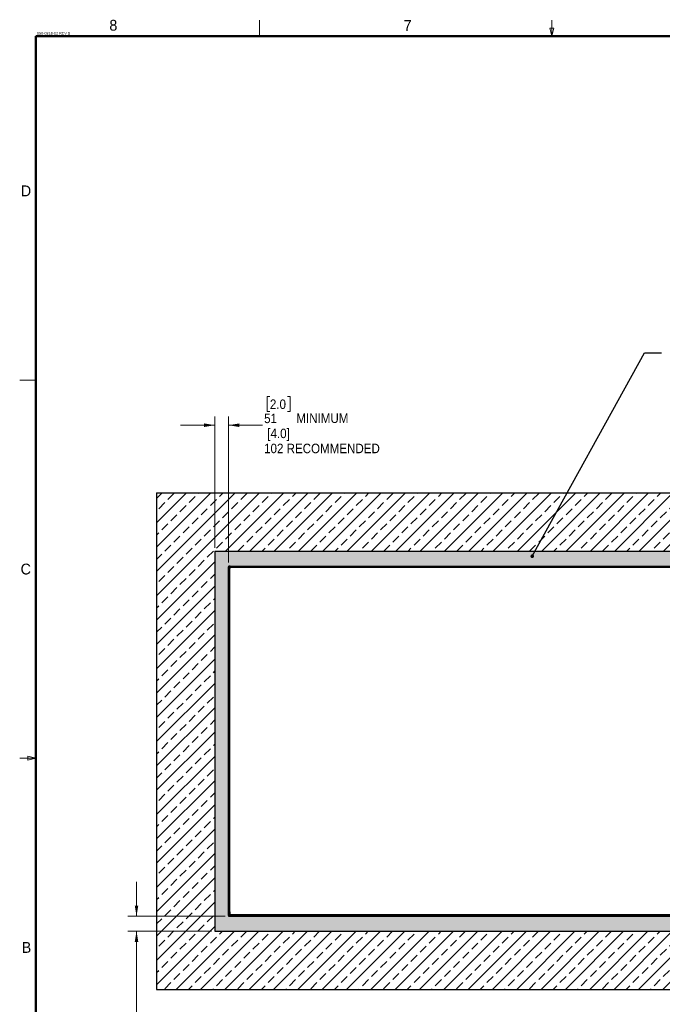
# Paper-space layout 'Sheet3' of a CAD drawing. Header units: millimetres. Extents: x 0 to 844, y -2 to 552.
# Tile 2 of 14: x 19 to 257, y 188 to 552. Entities that reach past the tile are written whole.
import ezdxf

# ---------------------------------------------------------------- set-up
doc = ezdxf.new("R2010")
doc.units = ezdxf.units.MM
doc.styles.add('SLDTEXTSTYLE0', font='GOTHIC.TTF', dxfattribs={"width": 0.913})
doc.styles.add('SLDTEXTSTYLE2', font='ARIAL.TTF', dxfattribs={"width": 0.948})
doc.styles.get("Standard").update_dxf_attribs({"font": 'GOTHIC.TTF'})
doc.dimstyles.new('SLDDIMSTYLE11', dxfattribs={"dimtxt": 3.5, "dimasz": 3.9624, "dimexe": 0, "dimexo": 0.0625, "dimgap": 0.875, "dimtad": 0, "dimtih": 1, "dimtoh": 1, "dimdec": 1, "dimlfac": 10, "dimrnd": 1e-09, "dimzin": 4, "dimdsep": 46, "dimtxsty": 'SLDTEXTSTYLE0', "dimsah": 1, "dimcen": 0.09, "dimadec": 0, "dimazin": 1, "dimtfac": 1, "dimtdec": 3, "dimtmove": 0, "dimatfit": 0, "dimfxl": 1, "dimfrac": 2, "dimtolj": 1, "dimtzin": 12, "dimarcsym": 0})
doc.dimstyles.new('SLDDIMSTYLE5', dxfattribs={"dimtxt": 0.18, "dimasz": 1.3208, "dimexe": 0, "dimexo": 0.0625, "dimgap": 0, "dimtad": 0, "dimtih": 1, "dimtoh": 1, "dimdec": 0, "dimrnd": 1e-09, "dimzin": 0, "dimdsep": 46, "dimtxsty": 'STANDARD', "dimblk1": 'DOT', "dimblk2": 'DOT', "dimsah": 1, "dimcen": 0.09, "dimadec": 0, "dimazin": 0, "dimtfac": 1.3208, "dimtdec": 0, "dimtofl": 0, "dimtmove": 0, "dimatfit": 3, "dimldrblk": 'DOT', "dimfxl": 1, "dimfrac": 2, "dimtolj": 1, "dimtzin": 0, "dimarcsym": 0})
doc.dimstyles.new('SLDDIMSTYLE9', dxfattribs={"dimtxt": 3.5, "dimasz": 3.9624, "dimexe": 0, "dimexo": 0.0625, "dimgap": 0.875, "dimtad": 0, "dimtih": 1, "dimtoh": 1, "dimdec": 0, "dimlfac": 10, "dimrnd": 1e-09, "dimzin": 12, "dimdsep": 46, "dimtxsty": 'SLDTEXTSTYLE0', "dimsah": 1, "dimcen": 0.09, "dimadec": 0, "dimazin": 3, "dimtfac": 1, "dimtdec": 3, "dimtmove": 0, "dimatfit": 0, "dimfxl": 1, "dimfrac": 2, "dimtolj": 1, "dimtzin": 12, "dimarcsym": 0})

# ---------------------------------------------------------------- blocks, each defined once
blk = doc.blocks.new('_D_48')
at = {"color": 7, "linetype": 'Continuous', "lineweight": 0}
for p, q in [((62.54, 220.97), (62.54, 233.67)), ((95.29, 220.97), (59.36, 220.97)), ((90.19, 215.47), (59.36, 215.47)), ((62.54, 168.95), (62.54, 215.47)), ((72.91, 179.54), (71.85, 179.54)), ((71.85, 179.54), (71.85, 173.99)), ((79.38, 179.54), (80.44, 179.54)), ((80.44, 179.54), (80.44, 173.99)), ((71.85, 173.99), (72.91, 173.99)), ((80.44, 173.99), (79.38, 173.99)), ((68.89, 168.95), (62.54, 168.95))]:
    blk.add_line(p, q, dxfattribs=at)
at = {"color": 7, "linetype": 'Continuous', "lineweight": 18}
for points in [[(62.54, 220.97), (63.2, 224.93), (61.88, 224.93)], [(62.54, 215.47), (61.88, 211.51), (63.2, 211.51)]]:
    blk.add_solid(points, dxfattribs=at)
at = {"color": 7, "linetype": 'Continuous', "lineweight": 18, "char_height": 3.5, "attachment_point": 1, "style": 'SLDTEXTSTYLE0'}
for s, insert in [('2.2', (72.91, 178.46)), ('55.0', (70.78, 173.22)), (' MINIMUM', (81.51, 173.28)), (' [4.0]', (70.78, 167.67)), ('102 RECOMMENDED', (70.78, 162.11))]:
    blk.add_mtext(s, dxfattribs=dict(at, insert=insert))
blk = doc.blocks.new('_D_49')
at = {"color": 7, "linetype": 'Continuous', "lineweight": 0}
for p, q in [((111.79, 413), (110.72, 413)), ((110.72, 413), (110.72, 407.44)), ((118.25, 413), (119.32, 413)), ((119.32, 413), (119.32, 407.44)), ((110.72, 407.44), (111.79, 407.44)), ((119.32, 407.44), (118.25, 407.44)), ((91.46, 357.15), (91.46, 405.58)), ((96.56, 351.65), (96.56, 405.58)), ((91.46, 402.4), (78.76, 402.4)), ((96.56, 402.4), (109.02, 402.4))]:
    blk.add_line(p, q, dxfattribs=at)
at = {"color": 7, "linetype": 'Continuous', "lineweight": 18}
for points in [[(91.46, 402.4), (87.5, 403.06), (87.5, 401.74)], [(96.56, 402.4), (100.52, 401.74), (100.52, 403.06)]]:
    blk.add_solid(points, dxfattribs=at)
at = {"color": 7, "linetype": 'Continuous', "lineweight": 18, "char_height": 3.5, "attachment_point": 1, "style": 'SLDTEXTSTYLE0'}
for s, insert in [('2.0', (111.79, 411.91)), ('51', (109.65, 406.68)), (' MINIMUM', (120.38, 406.73)), (' [4.0]', (109.65, 401.12)), ('102 RECOMMENDED', (109.65, 395.56))]:
    blk.add_mtext(s, dxfattribs=dict(at, insert=insert))
blk = doc.blocks.new('_Dot')
at = {"color": 0, "linetype": 'ByBlock', "lineweight": -2}
blk.add_line((-0.5, 0), (-1, 0), dxfattribs=at)
at = {"color": 0, "linetype": 'ByBlock', "const_width": 0.5}
blk.add_lwpolyline([(-0.25, 0, 1), (0.25, 0, 1)], format="xyb", close=True, dxfattribs=at)

psp = doc.layouts.new('Sheet3')

# ---------------------------------------------------------------- hatches: boundary and pattern name
at = {"linetype": 'Continuous'}
h = psp.add_hatch(dxfattribs=at)
h.set_pattern_fill('ANSI33', style=0)
h.paths.add_polyline_path([(349.24, 193.969), (349.24, 377.379), (69.96, 377.379), (69.96, 193.969)], flags=0)
h.paths.add_polyline_path([(91.46, 355.879), (327.74, 355.879), (327.74, 215.469), (91.46, 215.469)], flags=0)
h = psp.add_hatch(dxfattribs=at)
h.set_pattern_fill('HEX', scale=0.1, style=0)
h.paths.add_polyline_path([(327.74, 215.469), (327.74, 355.879), (91.46, 355.879), (91.46, 215.469)], flags=0)
h.paths.add_polyline_path([(96.56, 350.379), (322.64, 350.379), (322.64, 220.969), (96.56, 220.969)], flags=0)

# ---------------------------------------------------------------- linework, layer by layer
at = {"color": 7, "linetype": 'Continuous', "lineweight": 18}
for p, q in [((107.95, 546.1), (107.95, 552.1)), ((215.9, 546.1), (215.9, 552.1)), ((215.9, 546.1), (215.15, 549.1)), ((215.15, 549.1), (216.65, 549.1)), ((215.9, 546.1), (216.65, 549.1)), ((25.4, 419.1), (19.4, 419.1)), ((25.4, 279.4), (22.4, 280.15)), ((22.4, 280.15), (22.4, 278.65)), ((25.4, 279.4), (19.4, 279.4)), ((22.4, 278.65), (25.4, 279.4))]:
    psp.add_line(p, q, dxfattribs=at)
at = {"color": 7, "linetype": 'Continuous', "lineweight": 50}
for q in [(838.2, 546.1), (25.4, 12.7)]:
    psp.add_line((25.4, 546.1), q, dxfattribs=at)
at = {"color": 7, "linetype": 'Continuous', "lineweight": 25}
for p, q in [((69.96, 377.379), (349.24, 377.379)), ((69.96, 377.379), (69.96, 193.969)), ((91.46, 355.879), (327.74, 355.879)), ((91.46, 355.879), (91.46, 215.469)), ((96.556, 350.012), (96.556, 350.012)), ((96.556, 350.012), (96.556, 350.012)), ((96.56, 350.379), (322.64, 350.379)), ((96.56, 350.379), (96.56, 220.969)), ((96.56, 221.384), (96.56, 349.964)), ((96.71, 349.814), (96.56, 349.964)), ((96.602, 349.961), (96.585, 349.944)), ((96.585, 349.944), (96.585, 349.944)), ((96.678, 349.882), (96.68, 349.884)), ((96.678, 349.882), (96.72, 349.84)), ((96.7, 349.867), (96.723, 349.843)), ((96.71, 221.534), (96.71, 349.814)), ((96.81, 349.714), (96.71, 349.814)), ((96.722, 349.842), (96.72, 349.84)), ((96.722, 349.842), (96.723, 349.843)), ((96.722, 349.842), (96.814, 349.75)), ((96.723, 349.843), (96.814, 349.752)), ((96.814, 349.75), (96.794, 349.73)), ((96.81, 221.634), (96.81, 349.714)), ((96.86, 349.664), (96.81, 349.714)), ((96.815, 349.751), (96.814, 349.752)), ((96.815, 349.751), (96.814, 349.75)), ((96.847, 349.677), (96.86, 349.69)), ((96.86, 221.684), (96.86, 349.664)), ((96.927, 350.383), (96.927, 350.383)), ((96.927, 350.383), (96.927, 350.383)), ((96.927, 350.383), (96.927, 350.383)), ((96.935, 348.729), (96.935, 349.614)), ((96.958, 349.566), (96.935, 349.589)), ((96.958, 221.782), (96.958, 349.566)), ((97.01, 349.514), (96.958, 349.566)), ((96.958, 349.556), (97.01, 349.505)), ((97.049, 349.89), (96.974, 349.965)), ((96.994, 350.353), (96.977, 350.336)), ((96.979, 350.379), (322.22, 350.379)), ((96.979, 350.379), (97.129, 350.229)), ((96.991, 349.817), (97.01, 349.798)), ((96.994, 350.353), (96.994, 350.353)), ((97.012, 349.82), (97.001, 349.831)), ((97.01, 221.549), (97.01, 349.799)), ((97.135, 349.904), (97.035, 349.804)), ((97.035, 221.544), (97.035, 349.804)), ((97.072, 350.239), (97.095, 350.215)), ((97.095, 350.215), (97.097, 350.217)), ((97.095, 350.215), (97.186, 350.124)), ((97.189, 350.125), (97.097, 350.217)), ((97.141, 349.904), (97.107, 349.937)), ((97.13, 349.899), (97.11, 349.899)), ((97.122, 349.947), (97.16, 349.909)), ((97.129, 350.229), (97.229, 350.129)), ((97.129, 350.229), (322.07, 350.229)), ((97.135, 349.904), (322.065, 349.904)), ((97.16, 349.929), (322.04, 349.929)), ((97.16, 349.929), (97.16, 349.904)), ((97.187, 350.123), (97.186, 350.124)), ((97.189, 350.125), (97.187, 350.123)), ((97.211, 350.147), (97.189, 350.125)), ((97.229, 350.129), (97.279, 350.079)), ((97.229, 350.129), (321.97, 350.129)), ((97.249, 350.079), (97.26, 350.098)), ((97.279, 350.079), (321.92, 350.079)), ((98.21, 350.004), (97.325, 350.004)), ((97.354, 350.004), (97.377, 349.981)), ((97.377, 349.981), (321.822, 349.981)), ((97.377, 349.981), (97.429, 349.929)), ((97.434, 349.929), (97.382, 349.981)), ((98.21, 350.004), (98.21, 350.079)), ((98.26, 350.054), (98.21, 350.004)), ((98.26, 350.079), (98.26, 350.054)), ((96.86, 348.729), (96.935, 348.729)), ((96.885, 348.679), (96.86, 348.679)), ((96.885, 348.679), (96.935, 348.729)), ((96.86, 222.669), (96.885, 222.669)), ((96.935, 222.619), (96.86, 222.619)), ((96.885, 222.669), (96.935, 222.619)), ((96.935, 222.619), (96.935, 221.734)), ((96.556, 221.336), (96.556, 221.336)), ((96.556, 221.336), (96.556, 221.336)), ((96.556, 221.336), (96.556, 221.336)), ((96.56, 221.384), (96.71, 221.534)), ((96.56, 220.969), (322.64, 220.969)), ((96.585, 221.403), (96.602, 221.386)), ((96.585, 221.403), (96.585, 221.403)), ((96.7, 221.481), (96.723, 221.504)), ((96.71, 221.534), (96.81, 221.634)), ((96.814, 221.598), (96.722, 221.506)), ((96.723, 221.504), (96.722, 221.506)), ((96.723, 221.504), (96.814, 221.595)), ((96.794, 221.618), (96.814, 221.598)), ((96.81, 221.634), (96.86, 221.684)), ((96.814, 221.598), (96.815, 221.596)), ((96.815, 221.596), (96.814, 221.595)), ((96.86, 221.658), (96.847, 221.671)), ((96.927, 220.965), (96.927, 220.965)), ((96.927, 220.965), (96.927, 220.965)), ((96.935, 221.759), (96.958, 221.782)), ((97.01, 221.843), (96.958, 221.791)), ((96.958, 221.782), (97.01, 221.834)), ((97.049, 221.458), (96.974, 221.383)), ((96.977, 221.012), (96.994, 220.995)), ((97.129, 221.119), (96.979, 220.969)), ((322.22, 220.969), (96.979, 220.969)), ((96.991, 221.531), (97.01, 221.549)), ((96.994, 220.995), (96.994, 220.995)), ((97.012, 221.527), (97.001, 221.516)), ((97.035, 221.544), (97.135, 221.444)), ((97.056, 221.087), (97.054, 221.089)), ((97.056, 221.087), (97.099, 221.129)), ((97.072, 221.109), (97.095, 221.132)), ((97.095, 221.132), (97.186, 221.223)), ((97.097, 221.131), (97.095, 221.132)), ((97.097, 221.131), (97.189, 221.223)), ((97.097, 221.131), (97.099, 221.129)), ((97.141, 221.444), (97.107, 221.41)), ((97.13, 221.449), (97.11, 221.449)), ((97.122, 221.401), (97.16, 221.438)), ((97.229, 221.219), (97.129, 221.119)), ((322.07, 221.119), (97.129, 221.119)), ((322.065, 221.444), (97.135, 221.444)), ((97.16, 221.444), (97.16, 221.419)), ((322.04, 221.419), (97.16, 221.419)), ((97.187, 221.224), (97.186, 221.223)), ((97.187, 221.224), (97.189, 221.223)), ((97.189, 221.223), (97.211, 221.201)), ((97.279, 221.269), (97.229, 221.219)), ((321.97, 221.219), (97.229, 221.219)), ((97.26, 221.25), (97.249, 221.269)), ((321.92, 221.269), (97.279, 221.269)), ((98.21, 221.344), (97.325, 221.344)), ((97.377, 221.367), (97.354, 221.344)), ((97.429, 221.419), (97.377, 221.367)), ((321.822, 221.367), (97.377, 221.367)), ((97.382, 221.367), (97.434, 221.419)), ((98.21, 221.269), (98.21, 221.344)), ((98.26, 221.294), (98.21, 221.344)), ((98.26, 221.294), (98.26, 221.269)), ((91.46, 215.469), (327.74, 215.469)), ((69.96, 193.969), (349.24, 193.969))]:
    psp.add_line(p, q, dxfattribs=at)
at = {"color": 8, "linetype": 'Continuous', "lineweight": 25}
for p, q in [((96.72, 349.84), (96.702, 349.822)), ((97.01, 349.653), (96.948, 349.715)), ((97.01, 349.799), (97.035, 349.799)), ((97.097, 350.217), (97.119, 350.239)), ((97.11, 349.899), (97.11, 349.879)), ((97.224, 349.991), (97.285, 349.929)), ((96.722, 221.506), (96.702, 221.526)), ((96.948, 221.633), (97.01, 221.695)), ((97.035, 221.549), (97.01, 221.549)), ((97.099, 221.129), (97.119, 221.109)), ((97.11, 221.469), (97.11, 221.449)), ((97.285, 221.419), (97.224, 221.357))]:
    psp.add_line(p, q, dxfattribs=at)
at = {"color": 7, "linetype": 'Continuous', "lineweight": 25}
for centre, radius, start, end in [((97.25, 349.689), 0.39, 92.8042, 177.1958), ((97.25, 349.689), 0.39, 177.1958, 179.88601), ((97.325, 349.614), 0.39, 135, 180), ((97.11, 349.799), 0.1, 90, 180), ((97.325, 349.614), 0.39, 90, 135), ((97.25, 349.689), 0.39, 90.11399, 92.8042), ((97.25, 221.659), 0.39, 180.11399, 182.8042), ((97.25, 221.659), 0.39, 182.8042, 267.1958), ((97.325, 221.734), 0.39, 180, 225), ((97.11, 221.549), 0.1, 180, 270), ((97.325, 221.734), 0.39, 225, 270), ((97.25, 221.659), 0.39, 267.1958, 269.88601)]:
    psp.add_arc(centre, radius, start, end, dxfattribs=at)
for points, knots in [([(96.933, 350.383), (96.886, 350.374), (96.791, 350.355), (96.672, 350.266), (96.584, 350.148), (96.565, 350.052), (96.555, 350.005)], [0, 0, 0, 0, 0.2489393, 0.4995, 0.7502978, 1, 1, 1, 1]), ([(96.555, 350.013), (96.563, 350.004), (96.579, 349.987), (96.595, 349.969), (96.603, 349.961)], [0, 0, 0, 0, 0.5, 1, 1, 1, 1]), ([(96.556, 350.012), (96.556, 350.014), (96.562, 350.064), (96.593, 350.16), (96.663, 350.251), (96.748, 350.322), (96.83, 350.366), (96.902, 350.378), (96.927, 350.383)], [0, 0, 0, 0, 0.0133994, 0.270425, 0.5224122, 0.6112026, 0.8633753, 1, 1, 1, 1]), ([(96.7, 349.867), (96.688, 349.878), (96.655, 349.912), (96.612, 349.955), (96.577, 349.991), (96.559, 350.009), (96.557, 350.011), (96.556, 350.012)], [0, 0, 0, 0, 0.1756604, 0.5023725, 0.6804911, 0.8597587, 1, 1, 1, 1]), ([(96.585, 349.944), (96.586, 349.944), (96.587, 349.943), (96.598, 349.93), (96.614, 349.912), (96.629, 349.895), (96.635, 349.888)], [0, 0, 0, 0, 0.1833127, 0.4111025, 0.7517964, 1, 1, 1, 1]), ([(96.603, 349.96), (96.604, 349.96), (96.604, 349.959), (96.615, 349.949), (96.64, 349.924), (96.666, 349.898), (96.68, 349.884)], [0, 0, 0, 0, 0.0759096, 0.2281263, 0.5840967, 1, 1, 1, 1]), ([(96.68, 349.884), (96.681, 349.883), (96.684, 349.88), (96.688, 349.876), (96.693, 349.871), (96.698, 349.865), (96.704, 349.86), (96.709, 349.855), (96.715, 349.849), (96.719, 349.844), (96.722, 349.842)], [0, 0, 0, 0, 0.0958753, 0.1917503, 0.287625, 0.4794109, 0.5752851, 0.6711592, 0.8354623, 1, 1, 1, 1]), ([(97.072, 350.239), (97.048, 350.239), (96.989, 350.239), (96.898, 350.234), (96.828, 350.197), (96.772, 350.15), (96.726, 350.091), (96.694, 349.987), (96.698, 349.911), (96.7, 349.867)], [0, 0, 0, 0, 0.11257255, 0.28547774, 0.43295984, 0.48619704, 0.63598387, 0.78601764, 1, 1, 1, 1]), ([(96.814, 349.752), (96.821, 349.784), (96.833, 349.84), (96.869, 349.914), (96.912, 349.974), (96.963, 350.026), (97.023, 350.068), (97.097, 350.105), (97.153, 350.117), (97.186, 350.124)], [0, 0, 0, 0, 0.1744551, 0.3040445, 0.433629, 0.5630123, 0.69239, 0.8217736, 1, 1, 1, 1]), ([(96.86, 349.708), (96.86, 349.708), (96.859, 349.709), (96.853, 349.715), (96.843, 349.725), (96.829, 349.738), (96.819, 349.747), (96.815, 349.751)], [0, 0, 0, 0, 0.1590506, 0.3174227, 0.5337871, 0.805746, 1, 1, 1, 1]), ([(97.072, 350.239), (97.048, 350.262), (97.01, 350.3), (96.966, 350.344), (96.94, 350.37), (96.928, 350.381), (96.927, 350.382), (96.927, 350.383)], [0, 0, 0, 0, 0.3519542, 0.5734215, 0.7453644, 0.9182949, 1, 1, 1, 1]), ([(96.964, 350.348), (96.958, 350.354), (96.945, 350.365), (96.935, 350.375), (96.93, 350.38)], [0, 0, 0, 0, 0.4918752, 1, 1, 1, 1]), ([(96.98, 350.333), (96.971, 350.341), (96.955, 350.356), (96.939, 350.371), (96.931, 350.379)], [0, 0, 0, 0, 0.5093325, 1, 1, 1, 1]), ([(97.097, 350.217), (97.082, 350.231), (97.053, 350.26), (97.015, 350.299), (96.989, 350.324), (96.982, 350.332), (96.98, 350.334)], [0, 0, 0, 0, 0.316472, 0.6190902, 0.8881231, 1, 1, 1, 1]), ([(97.089, 350.269), (97.078, 350.278), (97.055, 350.299), (97.026, 350.325), (97.006, 350.343), (96.996, 350.352), (96.995, 350.353), (96.994, 350.353)], [0, 0, 0, 0, 0.2441571, 0.5377465, 0.7439772, 0.885915, 1, 1, 1, 1]), ([(97.187, 350.123), (97.191, 350.119), (97.201, 350.108), (97.215, 350.095), (97.225, 350.084), (97.23, 350.079), (97.23, 350.079), (97.231, 350.078)], [0, 0, 0, 0, 0.2035091, 0.4968765, 0.7018755, 0.8672087, 1, 1, 1, 1]), ([(96.555, 221.342), (96.565, 221.295), (96.584, 221.2), (96.672, 221.081), (96.791, 220.993), (96.886, 220.974), (96.934, 220.964)], [0, 0, 0, 0, 0.2489393, 0.4995, 0.7502978, 1, 1, 1, 1]), ([(96.7, 221.481), (96.677, 221.457), (96.639, 221.419), (96.595, 221.375), (96.569, 221.349), (96.557, 221.337), (96.556, 221.336), (96.556, 221.336)], [0, 0, 0, 0, 0.3519542, 0.5734215, 0.7453644, 0.9182949, 1, 1, 1, 1]), ([(96.927, 220.965), (96.924, 220.965), (96.874, 220.972), (96.778, 221.002), (96.688, 221.072), (96.616, 221.157), (96.573, 221.239), (96.56, 221.311), (96.556, 221.336)], [0, 0, 0, 0, 0.01339943, 0.27042499, 0.52241217, 0.6112026, 0.86337534, 1, 1, 1, 1]), ([(96.591, 221.374), (96.585, 221.367), (96.573, 221.355), (96.564, 221.344), (96.559, 221.339)], [0, 0, 0, 0, 0.4918752, 1, 1, 1, 1]), ([(96.605, 221.389), (96.597, 221.381), (96.582, 221.364), (96.567, 221.348), (96.56, 221.34)], [0, 0, 0, 0, 0.5093325, 1, 1, 1, 1]), ([(96.635, 221.459), (96.627, 221.45), (96.612, 221.433), (96.596, 221.415), (96.587, 221.405), (96.586, 221.404), (96.585, 221.403)], [0, 0, 0, 0, 0.3321134, 0.6300856, 0.8351644, 1, 1, 1, 1]), ([(96.722, 221.506), (96.707, 221.491), (96.678, 221.462), (96.64, 221.424), (96.614, 221.398), (96.607, 221.391), (96.605, 221.389)], [0, 0, 0, 0, 0.316472, 0.6190902, 0.8881231, 1, 1, 1, 1]), ([(96.7, 221.481), (96.7, 221.458), (96.7, 221.399), (96.704, 221.307), (96.742, 221.237), (96.788, 221.182), (96.847, 221.135), (96.951, 221.104), (97.027, 221.107), (97.072, 221.109)], [0, 0, 0, 0, 0.1125725, 0.2854777, 0.4329598, 0.486197, 0.6359839, 0.7860176, 1, 1, 1, 1]), ([(97.186, 221.223), (97.154, 221.23), (97.098, 221.242), (97.025, 221.279), (96.965, 221.321), (96.913, 221.372), (96.87, 221.432), (96.833, 221.506), (96.821, 221.563), (96.814, 221.595)], [0, 0, 0, 0, 0.1744551, 0.3040445, 0.433629, 0.5630123, 0.69239, 0.8217736, 1, 1, 1, 1]), ([(96.815, 221.596), (96.82, 221.601), (96.83, 221.611), (96.844, 221.624), (96.854, 221.634), (96.859, 221.639), (96.86, 221.639), (96.86, 221.64)], [0, 0, 0, 0, 0.2035091, 0.4968765, 0.7018755, 0.8672087, 1, 1, 1, 1]), ([(96.926, 220.964), (96.934, 220.972), (96.952, 220.988), (96.969, 221.004), (96.978, 221.012)], [0, 0, 0, 0, 0.5, 1, 1, 1, 1]), ([(97.072, 221.109), (97.06, 221.097), (97.027, 221.065), (96.983, 221.021), (96.948, 220.986), (96.93, 220.968), (96.928, 220.966), (96.927, 220.965)], [0, 0, 0, 0, 0.1756604, 0.5023725, 0.6804911, 0.8597587, 1, 1, 1, 1]), ([(96.978, 221.013), (96.978, 221.013), (96.979, 221.014), (96.99, 221.024), (97.015, 221.049), (97.04, 221.075), (97.054, 221.089)], [0, 0, 0, 0, 0.0759096, 0.2281263, 0.5840967, 1, 1, 1, 1]), ([(96.994, 220.995), (96.995, 220.995), (96.996, 220.996), (97.008, 221.007), (97.033, 221.03), (97.063, 221.056), (97.084, 221.074), (97.089, 221.079)], [0, 0, 0, 0, 0.1259521, 0.2824639, 0.5165509, 0.8777316, 1, 1, 1, 1]), ([(97.054, 221.089), (97.056, 221.09), (97.058, 221.093), (97.062, 221.097), (97.068, 221.102), (97.073, 221.108), (97.078, 221.113), (97.084, 221.118), (97.09, 221.124), (97.094, 221.129), (97.097, 221.131)], [0, 0, 0, 0, 0.0958753, 0.1917503, 0.287625, 0.4794109, 0.5752851, 0.6711592, 0.8354623, 1, 1, 1, 1]), ([(97.231, 221.269), (97.23, 221.269), (97.229, 221.268), (97.224, 221.262), (97.214, 221.252), (97.201, 221.238), (97.191, 221.229), (97.187, 221.224)], [0, 0, 0, 0, 0.1590506, 0.3174227, 0.5337871, 0.805746, 1, 1, 1, 1])]:
    psp.add_open_spline(points, degree=3, knots=knots, dxfattribs=at)

# ---------------------------------------------------------------- texts
at = {"color": 7, "linetype": 'Continuous', "lineweight": 0, "style": 'SLDTEXTSTYLE2'}
for s, insert, char_height, attachment_point in [('8', (53.989, 552.165), 4, 2), ('8', (53.989, 552.165), 4, 2), ('7', (162.659, 552.089), 4, 2), ('7', (162.659, 552.089), 4, 2), ('050-0218-02 REV B', (25.762, 547.665), 1, 1), ('050-0218-02 REV B', (25.762, 547.665), 1, 1), ('D', (21.724, 490.983), 4, 2), ('D', (21.724, 490.983), 4, 2), ('C', (21.638, 351.247), 4, 2), ('C', (21.638, 351.247), 4, 2), ('B', (21.905, 211.447), 4, 2), ('B', (21.905, 211.447), 4, 2)]:
    psp.add_mtext(s, dxfattribs=dict(at, insert=insert, char_height=char_height, attachment_point=attachment_point))

# ---------------------------------------------------------------- dimensions: what is measured, and where the dimension line sits
at = {"color": 7, "linetype": 'Continuous', "lineweight": 18}
dim = psp.add_linear_dim(base=(96.56, 402.4), p1=(91.46, 355.879), p2=(96.56, 350.379), text='<> MINIMUM\\P [4.0]\\P102 RECOMMENDED', dimstyle='SLDDIMSTYLE9', dxfattribs=at)
dim.commit()
dim.dimension.update_dxf_attribs({"geometry": '_D_49', "text_midpoint": (132.759, 402.4), "dimtype": 160})
dim = psp.add_linear_dim(base=(62.538, 215.469), p1=(96.56, 220.969), p2=(91.46, 215.469), angle=90, text='<> MINIMUM\\P [4.0]\\P102 RECOMMENDED', dimstyle='SLDDIMSTYLE11', dxfattribs=at)
dim.commit()
dim.dimension.update_dxf_attribs({"geometry": '_D_48', "text_midpoint": (62.538, 168.947), "dimtype": 160})

# ---------------------------------------------------------------- leaders
at = {"color": 7, "linetype": 'Continuous', "lineweight": 0}
psp.add_leader([(208.669, 353.992), (250.08, 429.127), (256.43, 429.127)], dimstyle='SLDDIMSTYLE5', dxfattribs=at)

doc.saveas('drawing.dxf')
